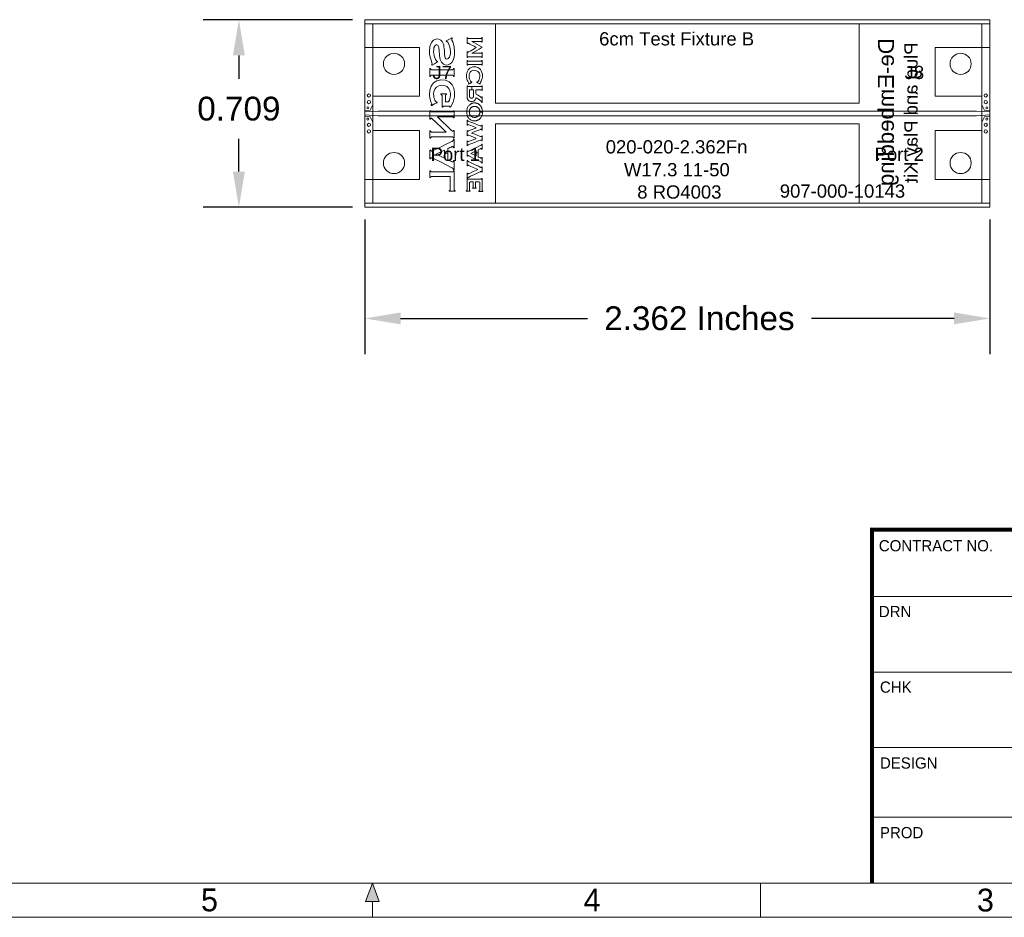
# Model space of a CAD drawing. Header units: inches. Extents: x 0 to 11.5, y 0 to 7.4.
# Tile 2 of 21: x 4.4 to 8.1, y 0 to 3.4. Entities that reach past the tile are written whole.
import ezdxf
from ezdxf.enums import TextEntityAlignment as Align

# ---------------------------------------------------------------- set-up
doc = ezdxf.new("R2010")
doc.units = ezdxf.units.IN
for name, color, linetype in [('FAB', 7, 'Continuous'), ('L01', 80, 'Continuous'), ('L02', 172, 'Continuous'), ('L03', 172, 'Continuous'), ('L04', 172, 'Continuous'), ('NON-PLATED', 7, 'Continuous'), ('OUTLINE', 7, 'Continuous'), ('PLATED', 8, 'Continuous'), ('SSB-BLUE', 140, 'Continuous'), ('SSB-WHITE', 8, 'Continuous'), ('SST-BLUE', 174, 'Continuous')]:
    doc.layers.add(name, color=color, linetype=linetype)
doc.styles.add('ROMAND', font='txt')
doc.styles.add('ROMANS', font='txt', dxfattribs={"height": 0.08})
doc.styles.get("Standard").update_dxf_attribs({"font": 'arial.ttf'})
doc.dimstyles.get("Standard").update_dxf_attribs({"dimtxt": 0.18, "dimasz": 0.18, "dimexe": 0.18, "dimexo": 0.0625, "dimgap": 0.09, "dimtad": 0, "dimtih": 1, "dimtoh": 1, "dimdec": 4, "dimzin": 0, "dimdsep": 46, "dimtxsty": 'Standard', "dimcen": 0.09, "dimadec": 0, "dimazin": 0, "dimtfac": 1, "dimtdec": 4, "dimtofl": 0, "dimtmove": 0, "dimatfit": 3, "dimfxl": 1, "dimtolj": 1, "dimtzin": 0, "dimarcsym": 0})

# ---------------------------------------------------------------- blocks, each defined once
blk = doc.blocks.new('*D4')
at = {"layer": 'DEFPOINTS', "color": 0}
for p in [(5.7092, 2.6851), (8.0712, 2.6851), (8.0712, 2.2646)]:
    blk.add_point(p, dxfattribs=at)
at = {"layer": 'FAB', "color": 0, "lineweight": -2}
for p, q in [((5.7092, 2.6383), (5.7092, 2.1296)), ((8.0712, 2.6383), (8.0712, 2.1296)), ((5.8442, 2.2646), (6.5504, 2.2646)), ((7.9362, 2.2646), (7.3969, 2.2646))]:
    blk.add_line(p, q, dxfattribs=at)
at = {"layer": 'FAB', "color": 0}
for points in [[(5.8442, 2.2871), (5.8442, 2.2421), (5.7092, 2.2646)], [(7.9362, 2.2871), (7.9362, 2.2421), (8.0712, 2.2646)]]:
    blk.add_solid(points, dxfattribs=at)
at = {"layer": 'FAB', "color": 0, "lineweight": 0, "insert": (6.9736, 2.2646), "char_height": 0.09, "attachment_point": 5}
blk.add_mtext('\\A1;2.362 Inches', dxfattribs=at)
blk = doc.blocks.new('*D5')
at = {"layer": 'DEFPOINTS', "color": 0}
for p in [(5.7092, 3.3941), (5.2327, 2.6851), (5.7092, 2.6851)]:
    blk.add_point(p, dxfattribs=at)
at = {"layer": 'FAB', "color": 0, "lineweight": -2}
for p, q in [((5.6623, 3.3941), (5.0977, 3.3941)), ((5.2327, 3.2591), (5.2327, 3.1707)), ((5.2327, 2.8201), (5.2327, 2.9438)), ((5.6623, 2.6851), (5.0977, 2.6851))]:
    blk.add_line(p, q, dxfattribs=at)
at = {"layer": 'FAB', "color": 0}
for points in [[(5.2102, 3.2591), (5.2552, 3.2591), (5.2327, 3.3941)], [(5.2102, 2.8201), (5.2552, 2.8201), (5.2327, 2.6851)]]:
    blk.add_solid(points, dxfattribs=at)
at = {"layer": 'FAB', "color": 0, "lineweight": 0, "insert": (5.2327, 3.0573), "char_height": 0.09, "attachment_point": 5}
blk.add_mtext('\\A1;0.709', dxfattribs=at)

msp = doc.modelspace()

# ---------------------------------------------------------------- linework, layer by layer
at = {"layer": 'FAB', "lineweight": 0}
for p, q in [((5.7092, 3.3941), (5.7092, 2.6851)), ((8.0712, 3.3941), (5.7092, 3.3941)), ((8.0712, 2.6851), (8.0712, 3.3941)), ((5.7092, 2.6851), (8.0712, 2.6851)), ((7.6262, 1.2129), (8.829, 1.2129)), ((7.622, 0.9272), (8.8248, 0.9272)), ((7.6262, 0.6415), (8.829, 0.6415)), ((7.6262, 0.3783), (8.829, 0.3783)), ((4.5158, 0.1294), (6.1113, 0.1294)), ((5.7375, 0.1294), (5.7116, 0.0604)), ((5.7375, 0.1294), (5.7634, 0.0604)), ((7.2042, 0.1294), (7.2042, 0)), ((5.7634, 0.0604), (5.7116, 0.0604)), ((5.7375, 0.0604), (5.7375, 0))]:
    msp.add_line(p, q, dxfattribs=at)
at = {"layer": 'FAB', "lineweight": 0, "const_width": 0.0149}
for points in [[(7.6262, 1.4662), (7.6262, 0.1294)], [(7.6262, 1.4662), (7.6262, 0.1294)], [(11.2593, 1.4662), (7.6262, 1.4662), (7.6262, 0.1294)]]:
    msp.add_lwpolyline(points, dxfattribs=at)
at = {"layer": 'FAB', "lineweight": 0}
for points in [[(11.2593, 0.1294), (0.2157, 0.1294)], [(0, 0), (11.475, 0)]]:
    msp.add_lwpolyline(points, dxfattribs=at)
msp.add_solid([(5.7116, 0.0604), (5.7634, 0.0604), (5.7375, 0.1294)], dxfattribs=at)
at = {"layer": 'L01', "linetype": 'Continuous', "lineweight": 0}
for points in [[(5.7092, 3.0506), (5.7092, 3.0506), (5.7292, 3.0521), (5.7392, 3.0721), (5.7392, 3.1046), (5.9152, 3.1046), (5.9152, 3.2896), (5.7092, 3.2896)], [(8.0712, 3.0506), (8.0712, 3.0506), (8.0512, 3.0521), (8.0412, 3.0721), (8.0412, 3.1046), (7.8652, 3.1046), (7.8652, 3.2896), (8.0712, 3.2896)], [(5.7092, 3.0451), (5.7092, 3.0451), (5.7092, 3.0341), (5.7092, 3.0341), (5.7592, 3.031), (8.0212, 3.031), (8.0712, 3.0341), (8.0712, 3.0341), (8.0712, 3.0451), (8.0712, 3.0451), (8.0212, 3.0483), (5.7592, 3.0483)], [(5.7092, 3.0286), (5.7092, 3.0286), (5.7292, 3.0271), (5.7392, 3.0071), (5.7392, 2.9746), (5.9152, 2.9746), (5.9152, 2.7896), (5.7092, 2.7896)], [(8.0712, 3.0286), (8.0712, 3.0286), (8.0512, 3.0271), (8.0412, 3.0071), (8.0412, 2.9746), (7.8652, 2.9746), (7.8652, 2.7896), (8.0712, 2.7896)]]:
    msp.add_lwpolyline(points, close=True, dxfattribs=at)
at = {"layer": 'L02', "lineweight": 0}
msp.add_lwpolyline([(5.7092, 3.3791), (5.7092, 2.7001), (8.0712, 2.7001), (8.0712, 3.3791)], close=True, dxfattribs=at)
at = {"layer": 'L03', "lineweight": 0}
msp.add_lwpolyline([(5.7392, 3.3791), (8.0412, 3.3791), (8.0412, 2.7001), (5.7392, 2.7001)], close=True, dxfattribs=at)
at = {"layer": 'L04', "lineweight": 0}
msp.add_lwpolyline([(5.7092, 3.3791), (5.7092, 2.7001), (8.0712, 2.7001), (8.0712, 3.3791)], close=True, dxfattribs=at)
at = {"layer": 'NON-PLATED', "lineweight": 0}
for centre in [(5.8192, 3.2271), (7.9612, 3.2271), (5.8192, 2.8521), (7.9612, 2.8521)]:
    msp.add_circle(centre, 0.04, dxfattribs=at)
at = {"layer": 'OUTLINE', "lineweight": 0}
msp.add_lwpolyline([(5.7092, 3.3941), (5.7092, 2.6851), (8.0712, 2.6851), (8.0712, 3.3941)], close=True, dxfattribs=at)
at = {"layer": 'PLATED', "lineweight": 0}
for centre, radius in [((5.7242, 3.1076), 0.006), ((8.0562, 3.1076), 0.006), ((5.7202, 3.0606), 0.004), ((5.7242, 3.0826), 0.006), ((8.0562, 3.0826), 0.006), ((8.0602, 3.0606), 0.004), ((5.7202, 3.0186), 0.004), ((8.0602, 3.0186), 0.004), ((5.7242, 2.9966), 0.006), ((8.0562, 2.9966), 0.006), ((5.7242, 2.9716), 0.006), ((8.0562, 2.9716), 0.006)]:
    msp.add_circle(centre, radius, dxfattribs=at)
at = {"layer": 'SSB-BLUE', "lineweight": 0}
for points in [[(5.9719, 3.2278), (5.9837, 3.2347), (5.9839, 3.2357), (5.9832, 3.2371), (5.9828, 3.2373), (5.9824, 3.2373), (5.9814, 3.2374), (5.9792, 3.2389), (5.9764, 3.2432), (5.971, 3.257), (5.9689, 3.2728), (5.9692, 3.281), (5.9702, 3.2874), (5.9716, 3.2919), (5.9734, 3.2952), (5.9757, 3.2978), (5.9783, 3.2992), (5.9815, 3.2995), (5.9852, 3.2974), (5.9875, 3.2923), (5.9884, 3.2872), (5.9893, 3.2786), (5.9899, 3.2727), (5.9905, 3.2651), (5.9912, 3.2586), (5.9924, 3.2505), (5.994, 3.2441), (5.9959, 3.2384), (5.9986, 3.2334), (6.002, 3.2292), (6.0064, 3.2259), (6.0113, 3.2236), (6.0166, 3.2226), (6.024, 3.2232), (6.0316, 3.2266), (6.0381, 3.2327), (6.0429, 3.2414), (6.0461, 3.2524), (6.0477, 3.2621), (6.0482, 3.2724), (6.0464, 3.2915), (6.0411, 3.3103), (6.0383, 3.3171), (6.0376, 3.3192), (6.0377, 3.3203), (6.0383, 3.3217), (6.0391, 3.323), (6.0384, 3.3243), (6.0378, 3.3251), (6.0269, 3.3194), (6.0159, 3.3137), (6.016, 3.3128), (6.0166, 3.3114), (6.017, 3.3113), (6.0173, 3.3113), (6.0186, 3.3112), (6.0212, 3.3099), (6.0238, 3.3069), (6.027, 3.3006), (6.0297, 3.2921), (6.0317, 3.2828), (6.0325, 3.2739), (6.0321, 3.265), (6.0306, 3.2572), (6.0286, 3.2522), (6.0266, 3.2493), (6.0242, 3.247), (6.0217, 3.2455), (6.0189, 3.2451), (6.0154, 3.2466), (6.0131, 3.2504), (6.0117, 3.2554), (6.0106, 3.2636), (6.0101, 3.2697), (6.0094, 3.2773), (6.0088, 3.2838), (6.0079, 3.2919), (6.007, 3.2973), (6.0057, 3.3019), (6.004, 3.3064), (6.0007, 3.3122), (5.9962, 3.3167), (5.991, 3.3197), (5.9853, 3.3212), (5.977, 3.3207), (5.9682, 3.3168), (5.9606, 3.308), (5.955, 3.2928), (5.9534, 3.2742), (5.9538, 3.2653), (5.9549, 3.257), (5.957, 3.2483), (5.9604, 3.2378), (5.9625, 3.2315), (5.9632, 3.2291), (5.9632, 3.2277), (5.9626, 3.226), (5.9618, 3.2245), (5.9623, 3.2233), (5.9628, 3.2223)], [(6.1406, 3.2964), (6.1204, 3.3076), (6.1135, 3.3117), (6.1273, 3.3117), (6.1443, 3.3117), (6.1483, 3.3117), (6.1491, 3.3115), (6.1497, 3.3112), (6.1502, 3.3108), (6.1506, 3.3101), (6.151, 3.3091), (6.1513, 3.309), (6.152, 3.309), (6.1523, 3.3091), (6.1523, 3.315), (6.1523, 3.3237), (6.1522, 3.3262), (6.1517, 3.3262), (6.1511, 3.3262), (6.1508, 3.3256), (6.1504, 3.3247), (6.15, 3.3242), (6.1494, 3.3238), (6.1488, 3.3235), (6.1479, 3.3234), (6.1336, 3.3234), (6.1088, 3.3234), (6.0994, 3.3234), (6.0986, 3.3236), (6.0979, 3.3238), (6.0973, 3.3243), (6.0969, 3.3249), (6.0965, 3.3259), (6.0962, 3.3262), (6.0956, 3.3262), (6.0952, 3.3262), (6.0952, 3.3207), (6.0952, 3.309), (6.0952, 3.3035), (6.0956, 3.3035), (6.0962, 3.3035), (6.0966, 3.304), (6.0972, 3.305), (6.0983, 3.3055), (6.0992, 3.3056), (6.0998, 3.3054), (6.1006, 3.3051), (6.1064, 3.3019), (6.1216, 3.2937), (6.1303, 3.2889), (6.1218, 3.284), (6.1069, 3.2756), (6.101, 3.2723), (6.0998, 3.2718), (6.0989, 3.2715), (6.098, 3.2715), (6.097, 3.272), (6.0965, 3.2731), (6.0962, 3.2736), (6.0956, 3.2736), (6.0952, 3.2736), (6.0952, 3.2682), (6.0952, 3.2568), (6.0952, 3.2515), (6.0956, 3.2515), (6.0962, 3.2515), (6.0965, 3.2518), (6.0969, 3.2527), (6.0973, 3.2533), (6.0979, 3.2538), (6.0986, 3.254), (6.0994, 3.2541), (6.1088, 3.2541), (6.1336, 3.2541), (6.1479, 3.2541), (6.1488, 3.2541), (6.1494, 3.2538), (6.15, 3.2534), (6.1504, 3.2528), (6.1508, 3.252), (6.1511, 3.2515), (6.1517, 3.2515), (6.1522, 3.2515), (6.1523, 3.2541), (6.1523, 3.2633), (6.1523, 3.2697), (6.152, 3.2697), (6.1513, 3.2697), (6.151, 3.2696), (6.1506, 3.2687), (6.1503, 3.268), (6.1497, 3.2675), (6.1491, 3.2672), (6.1483, 3.2671), (6.1443, 3.267), (6.1273, 3.267), (6.1135, 3.267), (6.1204, 3.2714), (6.1406, 3.2832), (6.1523, 3.29)], [(6.1523, 3.29), (6.1523, 3.29)], [(6.1446, 3.2375), (6.1362, 3.2375), (6.1252, 3.2375), (6.1138, 3.2375), (6.1046, 3.2375), (6.0998, 3.2375), (6.0993, 3.2375), (6.0989, 3.2376), (6.0986, 3.2376), (6.0983, 3.2377), (6.098, 3.2379), (6.0977, 3.238), (6.0974, 3.2382), (6.0972, 3.2385), (6.097, 3.2388), (6.0969, 3.2391), (6.0967, 3.2395), (6.0965, 3.2399), (6.0964, 3.2403), (6.0963, 3.2403), (6.096, 3.2403), (6.0958, 3.2403), (6.0955, 3.2403), (6.0952, 3.2403), (6.0952, 3.2403), (6.0952, 3.2391), (6.0952, 3.236), (6.0952, 3.2319), (6.0952, 3.2277), (6.0952, 3.2243), (6.0952, 3.2225), (6.0952, 3.2224), (6.0954, 3.2224), (6.0957, 3.2224), (6.096, 3.2224), (6.0962, 3.2224), (6.0964, 3.2224), (6.0965, 3.2227), (6.0966, 3.2231), (6.0968, 3.2235), (6.097, 3.2239), (6.0972, 3.2242), (6.0974, 3.2244), (6.0976, 3.2246), (6.0979, 3.2248), (6.0982, 3.2249), (6.0985, 3.225), (6.0988, 3.225), (6.0992, 3.2251), (6.0995, 3.2251), (6.1029, 3.2251), (6.1112, 3.2251), (6.1223, 3.2251), (6.1336, 3.2251), (6.1429, 3.2251), (6.1477, 3.2251), (6.1482, 3.2251), (6.1486, 3.225), (6.1489, 3.225), (6.1492, 3.2249), (6.1495, 3.2248), (6.1498, 3.2246), (6.15, 3.2244), (6.1503, 3.2242), (6.1504, 3.2239), (6.1506, 3.2236), (6.1508, 3.2232), (6.1509, 3.2228), (6.151, 3.2224), (6.1511, 3.2224), (6.1514, 3.2224), (6.1517, 3.2224), (6.152, 3.2224), (6.1522, 3.2224), (6.1523, 3.2224), (6.1523, 3.2236), (6.1523, 3.2267), (6.1523, 3.2308), (6.1523, 3.235), (6.1523, 3.2384), (6.1523, 3.2402), (6.1522, 3.2403), (6.152, 3.2403), (6.1518, 3.2403), (6.1515, 3.2403), (6.1512, 3.2403), (6.151, 3.2403), (6.1509, 3.2401), (6.1508, 3.2396), (6.1506, 3.2392), (6.1504, 3.2388), (6.1502, 3.2385), (6.15, 3.2383), (6.1498, 3.2381), (6.1496, 3.2379), (6.1493, 3.2378), (6.149, 3.2377), (6.1487, 3.2376), (6.1483, 3.2375), (6.1479, 3.2375)], [(6.0341, 3.2051), (6.0207, 3.2051), (6.0031, 3.2051), (5.9849, 3.2051), (5.9701, 3.2051), (5.9624, 3.2051), (5.9615, 3.2051), (5.9609, 3.2051), (5.9604, 3.2052), (5.9599, 3.2054), (5.9595, 3.2056), (5.9591, 3.2058), (5.9587, 3.2061), (5.9584, 3.2065), (5.9581, 3.207), (5.9579, 3.2075), (5.9576, 3.2081), (5.9573, 3.2088), (5.9571, 3.2094), (5.9569, 3.2094), (5.9565, 3.2094), (5.956, 3.2094), (5.9555, 3.2094), (5.9551, 3.2094), (5.9549, 3.2094), (5.9549, 3.2074), (5.9549, 3.2022), (5.9549, 3.1955), (5.9549, 3.1885), (5.9549, 3.1828), (5.9549, 3.1799), (5.955, 3.1797), (5.9554, 3.1797), (5.9558, 3.1797), (5.9564, 3.1797), (5.9568, 3.1797), (5.9571, 3.1797), (5.9573, 3.1801), (5.9575, 3.1809), (5.9577, 3.1815), (5.958, 3.1821), (5.9583, 3.1826), (5.9586, 3.1829), (5.959, 3.1833), (5.9594, 3.1835), (5.9598, 3.1838), (5.9602, 3.1839), (5.9608, 3.184), (5.9613, 3.1841), (5.962, 3.1841), (5.9673, 3.1841), (5.9807, 3.1841), (5.9984, 3.1841), (6.0166, 3.1841), (6.0314, 3.1841), (6.0391, 3.1841), (6.0399, 3.1841), (6.0405, 3.184), (6.0411, 3.1839), (6.0416, 3.1838), (6.0421, 3.1835), (6.0426, 3.1833), (6.043, 3.1829), (6.0433, 3.1826), (6.0435, 3.1821), (6.0438, 3.1816), (6.044, 3.181), (6.0442, 3.1803), (6.0444, 3.1797), (6.0446, 3.1797), (6.045, 3.1797), (6.0456, 3.1797), (6.0461, 3.1797), (6.0465, 3.1797), (6.0467, 3.1797), (6.0467, 3.1818), (6.0467, 3.1869), (6.0467, 3.1937), (6.0467, 3.2006), (6.0467, 3.2063), (6.0467, 3.2093), (6.0466, 3.2094), (6.0462, 3.2094), (6.0457, 3.2094), (6.0452, 3.2094), (6.0447, 3.2094), (6.0444, 3.2094), (6.0443, 3.209), (6.0441, 3.2083), (6.0438, 3.2077), (6.0436, 3.2071), (6.0433, 3.2066), (6.043, 3.2062), (6.0427, 3.2059), (6.0422, 3.2056), (6.0417, 3.2054), (6.0412, 3.2053), (6.0407, 3.2051), (6.0401, 3.2051), (6.0395, 3.2051)], [(5.9628, 3.2223), (5.9628, 3.2223)], [(6.0395, 3.2051), (6.0395, 3.2051)], [(6.135, 3.156), (6.1405, 3.1524), (6.1443, 3.15), (6.1446, 3.15), (6.1449, 3.1505), (6.1452, 3.1508), (6.1449, 3.1513), (6.1444, 3.152), (6.1442, 3.1525), (6.1442, 3.153), (6.1445, 3.1539), (6.1452, 3.1554), (6.1464, 3.1576), (6.1487, 3.162), (6.1505, 3.1658), (6.1517, 3.1692), (6.1526, 3.1724), (6.1531, 3.1761), (6.1534, 3.1801), (6.1531, 3.1869), (6.1517, 3.1943), (6.149, 3.2009), (6.1458, 3.2055), (6.1432, 3.2083), (6.1401, 3.2107), (6.1366, 3.2128), (6.1325, 3.2144), (6.128, 3.2155), (6.1233, 3.2158), (6.117, 3.2153), (6.1112, 3.2135), (6.106, 3.2106), (6.0999, 3.2048), (6.0954, 3.1968), (6.0932, 3.187), (6.0929, 3.1794), (6.0933, 3.1754), (6.0939, 3.1719), (6.0947, 3.1688), (6.096, 3.1653), (6.0979, 3.1614), (6.1002, 3.157), (6.1013, 3.1551), (6.102, 3.1538), (6.1022, 3.1529), (6.1022, 3.1524), (6.1019, 3.1519), (6.1014, 3.1512), (6.1012, 3.1508), (6.1015, 3.1504), (6.1018, 3.1499), (6.1023, 3.1502), (6.1066, 3.153), (6.112, 3.1565), (6.114, 3.1579), (6.1138, 3.1582), (6.1134, 3.1587), (6.1132, 3.159), (6.1128, 3.159), (6.1125, 3.159), (6.1122, 3.159), (6.1115, 3.159), (6.1108, 3.1593), (6.1101, 3.1597), (6.1094, 3.1604), (6.1087, 3.1614), (6.1079, 3.1627), (6.1066, 3.1651), (6.1045, 3.1699), (6.1033, 3.1749), (6.103, 3.1801), (6.1035, 3.1859), (6.1049, 3.1909), (6.1073, 3.1951), (6.111, 3.1989), (6.1156, 3.2015), (6.1208, 3.2027), (6.1265, 3.2026), (6.1316, 3.2012), (6.136, 3.1984), (6.1395, 3.1945), (6.1418, 3.1901), (6.1431, 3.185), (6.1435, 3.1792), (6.1429, 3.1741), (6.1416, 3.1692), (6.1395, 3.1644), (6.1384, 3.1625), (6.1375, 3.1612), (6.1368, 3.1603), (6.1361, 3.1596), (6.1354, 3.1592), (6.1346, 3.159), (6.1341, 3.159), (6.1338, 3.159), (6.1334, 3.159), (6.1331, 3.159), (6.1328, 3.1587), (6.1325, 3.1581), (6.1323, 3.1579)], [(6.1479, 3.2375), (6.1479, 3.2375)], [(6.0135, 3.0913), (6.0135, 3.1035), (6.0136, 3.1069), (6.0138, 3.1083), (6.0145, 3.1093), (6.0154, 3.1101), (6.0167, 3.1107), (6.0179, 3.1112), (6.0179, 3.1122), (6.0179, 3.1132), (6.0135, 3.1132), (6.0017, 3.1132), (5.9965, 3.1132), (5.9965, 3.1123), (5.9965, 3.1112), (5.9976, 3.1108), (5.999, 3.1101), (5.9999, 3.1094), (6.0005, 3.1084), (6.0008, 3.107), (6.0009, 3.1022), (6.0009, 3.0794), (6.0009, 3.063), (6.0015, 3.0629), (6.0026, 3.0629), (6.0032, 3.0635), (6.0038, 3.065), (6.0045, 3.066), (6.0054, 3.0667), (6.0067, 3.067), (6.0083, 3.0671), (6.0166, 3.0671), (6.0257, 3.0671), (6.0276, 3.0671), (6.0289, 3.0667), (6.0299, 3.0661), (6.0306, 3.0652), (6.0313, 3.0637), (6.0318, 3.0629), (6.0326, 3.0629), (6.0332, 3.0629), (6.0425, 3.0825), (6.0474, 3.1021), (6.0479, 3.1203), (6.0449, 3.1353), (6.0388, 3.1479), (6.0277, 3.1593), (6.0132, 3.1658), (5.996, 3.167), (5.981, 3.1633), (5.9687, 3.1548), (5.9598, 3.1424), (5.9547, 3.1272), (5.9534, 3.1111), (5.9536, 3.1051), (5.9543, 3.0994), (5.9555, 3.0939), (5.9573, 3.0879), (5.9597, 3.0813), (5.9609, 3.0782), (5.9615, 3.0758), (5.9615, 3.0743), (5.961, 3.0731), (5.9601, 3.0717), (5.9602, 3.071), (5.9608, 3.07), (5.9619, 3.0702), (5.9725, 3.0755), (5.9823, 3.0803), (5.9826, 3.081), (5.9821, 3.0821), (5.9815, 3.0825), (5.98, 3.0827), (5.979, 3.083), (5.9782, 3.0834), (5.9772, 3.0843), (5.9761, 3.0857), (5.9739, 3.0895), (5.9719, 3.0945), (5.9703, 3.1005), (5.9693, 3.1064), (5.9689, 3.1121), (5.97, 3.1223), (5.9735, 3.1314), (5.9798, 3.1392), (5.9885, 3.1446), (5.999, 3.1468), (6.0097, 3.1458), (6.0188, 3.1416), (6.026, 3.1345), (6.0304, 3.1257), (6.0324, 3.115), (6.0324, 3.1073), (6.0318, 3.1015), (6.0306, 3.0957), (6.029, 3.0903), (6.027, 3.0856), (6.0245, 3.0837), (6.0178, 3.0837), (6.0135, 3.0837)], [(6.1132, 3.1287), (6.1132, 3.1412), (6.1113, 3.1412), (6.0998, 3.1412), (6.0991, 3.1413), (6.0984, 3.1414), (6.0979, 3.1416), (6.0974, 3.1419), (6.0971, 3.1424), (6.0968, 3.143), (6.0965, 3.1437), (6.0963, 3.144), (6.0958, 3.144), (6.0953, 3.144), (6.0952, 3.1438), (6.0952, 3.1353), (6.0952, 3.1208), (6.0952, 3.1096), (6.0952, 3.1061), (6.0953, 3.1028), (6.0955, 3.1), (6.0958, 3.0977), (6.0964, 3.0957), (6.0971, 3.0938), (6.098, 3.092), (6.0992, 3.0903), (6.1005, 3.0887), (6.1022, 3.0874), (6.1042, 3.0863), (6.1063, 3.0855), (6.1084, 3.085), (6.1105, 3.0847), (6.1143, 3.0847), (6.1207, 3.0866), (6.1254, 3.0909), (6.1281, 3.0977), (6.1302, 3.099), (6.136, 3.0949), (6.142, 3.0906), (6.1447, 3.0888), (6.1467, 3.0873), (6.1483, 3.0861), (6.1493, 3.0851), (6.15, 3.0843), (6.1505, 3.0835), (6.1508, 3.0825), (6.151, 3.0814), (6.1512, 3.0814), (6.1518, 3.0814), (6.1522, 3.0814), (6.1523, 3.0822), (6.1523, 3.0887), (6.1523, 3.097), (6.1523, 3.1019), (6.1521, 3.102), (6.1516, 3.102), (6.1511, 3.102), (6.1509, 3.1017), (6.1506, 3.1008), (6.1502, 3.1002), (6.1496, 3.0999), (6.1491, 3.1), (6.1483, 3.1004), (6.1471, 3.1011), (6.1458, 3.102), (6.1418, 3.1047), (6.135, 3.1094), (6.1298, 3.1131), (6.1291, 3.1146), (6.1291, 3.1198), (6.1291, 3.1258), (6.1291, 3.1287), (6.1327, 3.1287), (6.1402, 3.1287), (6.1467, 3.1287), (6.1482, 3.1287), (6.1489, 3.1286), (6.1494, 3.1284), (6.1499, 3.1282), (6.1503, 3.1278), (6.1506, 3.1272), (6.1508, 3.1266), (6.151, 3.1261), (6.1514, 3.1261), (6.1519, 3.1261), (6.1523, 3.1261), (6.1523, 3.1279), (6.1523, 3.1345), (6.1523, 3.1414), (6.1523, 3.144), (6.152, 3.144), (6.1515, 3.144), (6.151, 3.144), (6.1509, 3.1435), (6.1506, 3.1428), (6.1502, 3.1423), (6.1499, 3.1418), (6.1494, 3.1416), (6.1489, 3.1414), (6.1483, 3.1413), (6.146, 3.1412), (6.1309, 3.1412), (6.1132, 3.1412), (6.1132, 3.1287), (6.1151, 3.1287), (6.1168, 3.1287), (6.1182, 3.1287), (6.1192, 3.1287), (6.1195, 3.1287), (6.1195, 3.1271), (6.1195, 3.1253), (6.1195, 3.1231), (6.1195, 3.1206), (6.1195, 3.118), (6.1195, 3.1155), (6.1195, 3.1132), (6.1195, 3.1114), (6.1195, 3.1101), (6.1195, 3.1096), (6.1195, 3.1089), (6.1195, 3.1082), (6.1195, 3.1075), (6.1195, 3.1068), (6.1195, 3.1062), (6.1195, 3.1057), (6.1195, 3.1051), (6.1194, 3.1046), (6.1194, 3.1042), (6.1194, 3.1038), (6.1194, 3.1035), (6.1193, 3.1032), (6.1192, 3.1029), (6.1192, 3.1026), (6.1191, 3.1023), (6.119, 3.102), (6.1189, 3.1017), (6.1188, 3.1014), (6.1187, 3.1011), (6.1186, 3.1008), (6.1185, 3.1005), (6.1184, 3.1002), (6.1181, 3.0998), (6.1177, 3.0993), (6.1173, 3.0988), (6.1169, 3.0984), (6.1164, 3.0981), (6.1158, 3.0978), (6.1152, 3.0975), (6.1146, 3.0973), (6.1139, 3.0972), (6.1132, 3.0971), (6.1124, 3.097), (6.1116, 3.097), (6.1109, 3.0971), (6.1102, 3.0972), (6.1095, 3.0974), (6.1089, 3.0976), (6.1083, 3.0978), (6.1078, 3.0981), (6.1073, 3.0985), (6.1069, 3.0989), (6.1065, 3.0993), (6.1061, 3.0998), (6.1058, 3.1003), (6.1057, 3.1006), (6.1056, 3.1009), (6.1054, 3.1011), (6.1053, 3.1014), (6.1052, 3.1017), (6.1051, 3.102), (6.105, 3.1023), (6.1049, 3.1026), (6.1049, 3.1029), (6.1048, 3.1032), (6.1048, 3.1035), (6.1047, 3.1039), (6.1047, 3.1043), (6.1047, 3.1047), (6.1047, 3.1052), (6.1046, 3.1057), (6.1046, 3.1063), (6.1046, 3.1069), (6.1046, 3.1075), (6.1046, 3.1082), (6.1046, 3.109), (6.1046, 3.1096), (6.1046, 3.1102), (6.1046, 3.1115), (6.1046, 3.1135), (6.1046, 3.1158), (6.1046, 3.1183), (6.1046, 3.1208), (6.1046, 3.1233), (6.1046, 3.1255), (6.1046, 3.1272), (6.1046, 3.1284), (6.1046, 3.1287), (6.105, 3.1287), (6.106, 3.1287), (6.1074, 3.1287), (6.1092, 3.1287), (6.1111, 3.1287)], [(6.1195, 3.1287), (6.1195, 3.1287)], [(6.1291, 3.1287), (6.1291, 3.1287)], [(6.1323, 3.1579), (6.1323, 3.1579)], [(6.0135, 3.0837), (6.0135, 3.0837)], [(6.1038, 3.0455), (6.1038, 3.0455), (6.1039, 3.044), (6.104, 3.0425), (6.1042, 3.0411), (6.1045, 3.0397), (6.1049, 3.0384), (6.1053, 3.0371), (6.1058, 3.0359), (6.1064, 3.0347), (6.1071, 3.0335), (6.1078, 3.0325), (6.1086, 3.0314), (6.1096, 3.0303), (6.1107, 3.0292), (6.1119, 3.0283), (6.1131, 3.0275), (6.1144, 3.0267), (6.1158, 3.0261), (6.1172, 3.0256), (6.1187, 3.0252), (6.1202, 3.025), (6.1219, 3.0248), (6.1236, 3.0247), (6.1245, 3.0247), (6.1252, 3.0247), (6.126, 3.0248), (6.1267, 3.0249), (6.1274, 3.025), (6.1281, 3.0251), (6.1288, 3.0253), (6.1295, 3.0254), (6.1302, 3.0257), (6.1309, 3.0259), (6.1316, 3.0262), (6.1323, 3.0265), (6.133, 3.0268), (6.1337, 3.0272), (6.1344, 3.0275), (6.135, 3.028), (6.1356, 3.0284), (6.1363, 3.0289), (6.1369, 3.0294), (6.1374, 3.0299), (6.138, 3.0305), (6.1385, 3.0311), (6.1392, 3.0319), (6.14, 3.0329), (6.1407, 3.034), (6.1413, 3.0352), (6.1419, 3.0364), (6.1424, 3.0376), (6.1428, 3.0389), (6.1431, 3.0402), (6.1433, 3.0416), (6.1435, 3.043), (6.1436, 3.0445), (6.1436, 3.0449), (6.1533, 3.0449), (6.1533, 3.0438), (6.1531, 3.0403), (6.1526, 3.037), (6.152, 3.0339), (6.1511, 3.0309), (6.15, 3.0282), (6.1486, 3.0256), (6.1471, 3.0232), (6.1453, 3.021), (6.1433, 3.019), (6.1411, 3.0172), (6.1391, 3.0158), (6.1378, 3.015), (6.1364, 3.0144), (6.1351, 3.0138), (6.1337, 3.0132), (6.1324, 3.0127), (6.131, 3.0124), (6.1296, 3.012), (6.1281, 3.0118), (6.1267, 3.0116), (6.1252, 3.0115), (6.1235, 3.0115), (6.1212, 3.0116), (6.1189, 3.0119), (6.1167, 3.0123), (6.1146, 3.0129), (6.1126, 3.0136), (6.1107, 3.0145), (6.1088, 3.0155), (6.107, 3.0167), (6.1053, 3.0181), (6.1037, 3.0196), (6.1021, 3.0213), (6.1007, 3.0229), (6.0995, 3.0247), (6.0983, 3.0266), (6.0973, 3.0286), (6.0965, 3.0307), (6.0957, 3.0329), (6.0951, 3.0352), (6.0947, 3.0376), (6.0943, 3.0401), (6.0941, 3.0428), (6.0941, 3.0455), (6.0941, 3.0455), (6.0942, 3.0491), (6.0946, 3.0525), (6.0952, 3.0557), (6.096, 3.0587), (6.097, 3.0616), (6.0983, 3.0642), (6.0998, 3.0666), (6.1014, 3.0689), (6.1033, 3.0709), (6.1054, 3.0728), (6.1077, 3.0745), (6.1091, 3.0754), (6.1105, 3.0761), (6.1118, 3.0768), (6.1132, 3.0774), (6.1146, 3.0779), (6.116, 3.0783), (6.1174, 3.0787), (6.1189, 3.079), (6.1203, 3.0792), (6.1218, 3.0793), (6.1234, 3.0793), (6.1245, 3.0793), (6.1256, 3.0793), (6.1266, 3.0792), (6.1277, 3.0791), (6.1287, 3.0789), (6.1297, 3.0787), (6.1307, 3.0785), (6.1317, 3.0782), (6.1327, 3.0779), (6.1337, 3.0776), (6.1346, 3.0772), (6.1356, 3.0767), (6.1367, 3.0762), (6.1377, 3.0757), (6.1387, 3.0751), (6.1397, 3.0745), (6.1406, 3.0739), (6.1416, 3.0732), (6.1424, 3.0725), (6.1433, 3.0717), (6.1441, 3.0709), (6.1449, 3.0701), (6.1461, 3.0688), (6.1474, 3.067), (6.1485, 3.0652), (6.1496, 3.0633), (6.1505, 3.0612), (6.1513, 3.0591), (6.1519, 3.0569), (6.1525, 3.0545), (6.1529, 3.0521), (6.1531, 3.0495), (6.1533, 3.0469), (6.1533, 3.0449), (6.1436, 3.0449), (6.1436, 3.046), (6.1435, 3.0475), (6.1434, 3.049), (6.1431, 3.0504), (6.1428, 3.0517), (6.1424, 3.053), (6.142, 3.0543), (6.1414, 3.0555), (6.1408, 3.0566), (6.1401, 3.0577), (6.1393, 3.0588), (6.1384, 3.0598), (6.1373, 3.061), (6.1362, 3.062), (6.135, 3.0629), (6.1338, 3.0637), (6.1325, 3.0643), (6.1311, 3.0649), (6.1297, 3.0654), (6.1282, 3.0657), (6.1266, 3.066), (6.125, 3.0661), (6.1234, 3.0661), (6.1217, 3.0661), (6.1202, 3.0659), (6.1186, 3.0656), (6.1172, 3.0652), (6.1158, 3.0647), (6.1144, 3.064), (6.1132, 3.0633), (6.1119, 3.0625), (6.1108, 3.0615), (6.1097, 3.0605), (6.1086, 3.0593), (6.1078, 3.0583), (6.1071, 3.0573), (6.1064, 3.0561), (6.1058, 3.055), (6.1053, 3.0538), (6.1048, 3.0525), (6.1045, 3.0512), (6.1042, 3.0498), (6.104, 3.0484), (6.1039, 3.047)], [(5.9987, 3.0271), (6.026, 3.0271), (6.0395, 3.0271), (6.0408, 3.0269), (6.0419, 3.0266), (6.0429, 3.0261), (6.0435, 3.0252), (6.044, 3.024), (6.0444, 3.0228), (6.0452, 3.0228), (6.0463, 3.0228), (6.0467, 3.0233), (6.0467, 3.0331), (6.0467, 3.0458), (6.0466, 3.0497), (6.0457, 3.0497), (6.0446, 3.0497), (6.0442, 3.0492), (6.0437, 3.0477), (6.0432, 3.0467), (6.0424, 3.046), (6.0413, 3.0456), (6.0402, 3.0454), (6.0341, 3.0453), (6.0007, 3.0453), (5.9673, 3.0453), (5.9613, 3.0454), (5.9601, 3.0456), (5.9592, 3.046), (5.9585, 3.0467), (5.9579, 3.0477), (5.9573, 3.0492), (5.9569, 3.0497), (5.9558, 3.0497), (5.955, 3.0497), (5.9549, 3.0452), (5.9549, 3.0304), (5.9549, 3.0191), (5.9553, 3.0185), (5.9564, 3.0185), (5.9571, 3.0185), (5.9577, 3.02), (5.9587, 3.0211), (5.96, 3.0215), (5.9612, 3.0213), (5.9624, 3.0207), (5.9637, 3.0196), (5.9765, 3.0073), (6.0022, 2.9826), (6.0163, 2.9691), (6.0017, 2.9691), (5.9751, 2.9691), (5.9619, 2.9691), (5.9606, 2.9692), (5.9596, 2.9695), (5.9588, 2.9701), (5.9582, 2.971), (5.9576, 2.9722), (5.9571, 2.9734), (5.9564, 2.9734), (5.9553, 2.9734), (5.9549, 2.9729), (5.9549, 2.9632), (5.9549, 2.9504), (5.955, 2.9465), (5.9558, 2.9465), (5.9569, 2.9465), (5.9573, 2.947), (5.9579, 2.9484), (5.9585, 2.9493), (5.9592, 2.95), (5.9601, 2.9505), (5.9613, 2.9507), (5.9673, 2.9508), (6.0007, 2.9508), (6.0341, 2.9508), (6.0402, 2.9507), (6.0413, 2.9505), (6.0424, 2.95), (6.0432, 2.9493), (6.0437, 2.9484), (6.0442, 2.947), (6.0446, 2.9465), (6.0457, 2.9465), (6.0466, 2.9465), (6.0467, 2.9507), (6.0467, 2.9644), (6.0467, 2.9748), (6.0463, 2.9753), (6.0452, 2.9753), (6.0444, 2.9753), (6.0439, 2.974), (6.043, 2.9729), (6.0417, 2.9725), (6.0405, 2.9728), (6.0389, 2.9738), (6.0369, 2.9757), (6.0239, 2.9882), (5.9979, 3.0133), (5.9837, 3.0271)], [(5.9837, 3.0271), (5.9837, 3.0271)], [(6.1251, 2.9708), (6.1433, 2.9779), (6.1464, 2.9792), (6.1477, 2.9796), (6.1488, 2.9796), (6.1501, 2.9787), (6.151, 2.9767), (6.1515, 2.9767), (6.1522, 2.9767), (6.1523, 2.9806), (6.1523, 2.9916), (6.1522, 2.9948), (6.1515, 2.9948), (6.151, 2.9947), (6.1501, 2.9929), (6.1486, 2.9921), (6.1475, 2.9922), (6.1458, 2.9928), (6.1411, 2.9946), (6.1171, 3.0038), (6.1021, 3.0095), (6.0998, 3.0105), (6.0983, 3.0114), (6.0973, 3.0123), (6.0967, 3.0136), (6.0963, 3.0144), (6.0956, 3.0144), (6.0952, 3.0143), (6.0952, 3.0055), (6.0952, 2.9954), (6.0955, 2.9948), (6.0962, 2.9948), (6.0967, 2.9957), (6.0977, 2.9971), (6.0991, 2.9975), (6.1001, 2.9973), (6.1014, 2.9969), (6.1099, 2.9938), (6.1279, 2.9871), (6.1288, 2.9843), (6.111, 2.9772), (6.1013, 2.9734), (6.1, 2.9728), (6.0991, 2.9727), (6.0978, 2.973), (6.0968, 2.9743), (6.0963, 2.9754), (6.0955, 2.9754), (6.0952, 2.9751), (6.0952, 2.9652), (6.0952, 2.9552), (6.0955, 2.9549), (6.0963, 2.9549), (6.0968, 2.956), (6.098, 2.9573), (6.0994, 2.9577), (6.1002, 2.9575), (6.1015, 2.9571), (6.1111, 2.9534), (6.1288, 2.9466), (6.128, 2.9439), (6.1102, 2.9372), (6.1019, 2.9341), (6.1003, 2.9336), (6.0991, 2.9334), (6.0977, 2.9338), (6.0967, 2.9353), (6.0962, 2.9364), (6.0955, 2.9364), (6.0952, 2.9358), (6.0952, 2.9258), (6.0952, 2.917), (6.0956, 2.9169), (6.0963, 2.9169), (6.0968, 2.9178), (6.0974, 2.9191), (6.0982, 2.9199), (6.0997, 2.9207), (6.1021, 2.9217), (6.1171, 2.9275), (6.1411, 2.9368), (6.1458, 2.9386), (6.1476, 2.9392), (6.1489, 2.9392), (6.1502, 2.9384), (6.151, 2.9363), (6.1515, 2.9362), (6.1522, 2.9362), (6.1523, 2.9395), (6.1523, 2.9507), (6.1522, 2.9547), (6.1515, 2.9547), (6.151, 2.9547), (6.1503, 2.9528), (6.1488, 2.9519), (6.1476, 2.9519), (6.146, 2.9525), (6.1426, 2.9538), (6.1248, 2.9607), (6.112, 2.9656)], [(6.0232, 2.8896), (6.0232, 2.9016), (6.0232, 2.9069), (6.026, 2.9082), (6.0307, 2.9106), (6.0349, 2.9126), (6.0364, 2.9134), (6.0377, 2.9139), (6.0388, 2.9142), (6.0398, 2.9144), (6.0409, 2.9144), (6.0422, 2.9138), (6.0433, 2.9127), (6.0441, 2.9108), (6.0445, 2.9099), (6.0452, 2.9099), (6.0461, 2.9099), (6.0467, 2.9099), (6.0467, 2.9132), (6.0467, 2.9235), (6.0467, 2.9349), (6.0467, 2.9408), (6.0464, 2.9408), (6.0455, 2.9408), (6.0447, 2.9408), (6.0443, 2.9407), (6.044, 2.9394), (6.0436, 2.9383), (6.043, 2.9373), (6.0423, 2.9365), (6.0414, 2.9356), (6.0401, 2.9348), (6.0384, 2.9339), (6.0352, 2.9324), (6.0164, 2.9232), (5.9896, 2.9101), (5.9697, 2.9004), (5.966, 2.8986), (5.9644, 2.898), (5.9631, 2.8976), (5.9619, 2.8974), (5.9605, 2.8975), (5.9592, 2.8981), (5.9581, 2.8993), (5.9573, 2.901), (5.9569, 2.9013), (5.9561, 2.9013), (5.9553, 2.9013), (5.9549, 2.9013), (5.9549, 2.8958), (5.9549, 2.8837), (5.9549, 2.8722), (5.955, 2.8681), (5.9554, 2.8681), (5.9562, 2.8681), (5.957, 2.8681), (5.9573, 2.8688), (5.9581, 2.8704), (5.9591, 2.8716), (5.9604, 2.8722), (5.9616, 2.8722), (5.9627, 2.8721), (5.9638, 2.8717), (5.9651, 2.8712), (5.9704, 2.8685), (5.9924, 2.8574), (6.019, 2.844), (6.0353, 2.8358), (6.0377, 2.8345), (6.0396, 2.8335), (6.041, 2.8324), (6.042, 2.8315), (6.043, 2.8305), (6.0436, 2.8294), (6.0441, 2.8281), (6.0444, 2.8268), (6.0448, 2.8268), (6.0457, 2.8268), (6.0465, 2.8268), (6.0467, 2.8272), (6.0467, 2.8351), (6.0467, 2.8481), (6.0467, 2.8588), (6.0466, 2.8612), (6.046, 2.8612), (6.0451, 2.8612), (6.0444, 2.8612), (6.0441, 2.86), (6.0433, 2.8583), (6.0422, 2.8572), (6.0407, 2.8567), (6.0396, 2.8567), (6.0387, 2.857), (6.0375, 2.8574), (6.0362, 2.8579), (6.0344, 2.8588), (6.03, 2.861), (6.0253, 2.8633), (6.0232, 2.8644), (6.0232, 2.8644), (6.0232, 2.8715), (6.0232, 2.8896), (6.0106, 2.8896), (6.0106, 2.8704), (5.978, 2.8855), (6.0106, 2.9008), (6.0106, 2.8896)], [(6.0444, 2.9465), (6.0444, 2.9465), (6.0446, 2.9465), (6.0448, 2.9465), (6.0451, 2.9465), (6.0454, 2.9465), (6.0457, 2.9465), (6.046, 2.9465), (6.0463, 2.9465), (6.0465, 2.9465), (6.0466, 2.9465), (6.0467, 2.9465)], [(6.112, 2.9656), (6.112, 2.9656)], [(6.13, 2.8911), (6.1378, 2.8911), (6.1378, 2.8989), (6.1378, 2.9023), (6.1395, 2.9031), (6.1425, 2.9045), (6.1451, 2.9058), (6.1461, 2.9063), (6.1469, 2.9067), (6.1476, 2.9069), (6.1481, 2.907), (6.1488, 2.907), (6.1497, 2.9066), (6.1503, 2.9059), (6.1508, 2.9047), (6.1511, 2.9042), (6.1515, 2.9042), (6.152, 2.9042), (6.1523, 2.9042), (6.1523, 2.9062), (6.1523, 2.9128), (6.1523, 2.9199), (6.1523, 2.9237), (6.1521, 2.9237), (6.1516, 2.9237), (6.1512, 2.9237), (6.151, 2.9236), (6.1508, 2.9228), (6.1505, 2.9221), (6.1501, 2.9215), (6.1497, 2.921), (6.1491, 2.9205), (6.1483, 2.92), (6.1473, 2.9194), (6.1453, 2.9184), (6.1336, 2.9126), (6.1168, 2.9043), (6.1044, 2.8982), (6.1021, 2.897), (6.1011, 2.8967), (6.1002, 2.8964), (6.0995, 2.8963), (6.0986, 2.8964), (6.0978, 2.8968), (6.097, 2.8975), (6.0965, 2.8986), (6.0963, 2.8988), (6.0958, 2.8988), (6.0954, 2.8988), (6.0952, 2.8988), (6.0952, 2.8953), (6.0952, 2.8877), (6.0952, 2.8805), (6.0952, 2.8779), (6.0954, 2.8779), (6.0959, 2.8779), (6.0963, 2.8779), (6.0965, 2.8783), (6.097, 2.8793), (6.0977, 2.8801), (6.0985, 2.8805), (6.0993, 2.8805), (6.1, 2.8804), (6.1007, 2.8801), (6.1014, 2.8798), (6.1048, 2.8781), (6.1185, 2.8711), (6.1352, 2.8626), (6.1454, 2.8575), (6.1469, 2.8567), (6.148, 2.856), (6.1489, 2.8553), (6.1495, 2.8547), (6.1501, 2.8541), (6.1505, 2.8534), (6.1508, 2.8526), (6.151, 2.8517), (6.1512, 2.8517), (6.1517, 2.8517), (6.1522, 2.8517), (6.1523, 2.852), (6.1523, 2.857), (6.1523, 2.8652), (6.1523, 2.872), (6.1523, 2.8735), (6.1519, 2.8735), (6.1514, 2.8735), (6.151, 2.8735), (6.1508, 2.8727), (6.1503, 2.8716), (6.1496, 2.8709), (6.1487, 2.8706), (6.1481, 2.8706), (6.1475, 2.8707), (6.1468, 2.871), (6.146, 2.8713), (6.1448, 2.8719), (6.142, 2.8733), (6.1391, 2.8748), (6.1378, 2.8755), (6.1378, 2.8755), (6.1378, 2.88), (6.1378, 2.8911), (6.13, 2.8911), (6.13, 2.8792), (6.1095, 2.8888), (6.13, 2.8984)], [(6.1305, 2.8252), (6.119, 2.8198), (6.1074, 2.8144), (6.1022, 2.812), (6.1012, 2.8115), (6.1003, 2.8112), (6.0996, 2.8109), (6.099, 2.8109), (6.0981, 2.8111), (6.0974, 2.8116), (6.0968, 2.8125), (6.0964, 2.8138), (6.0962, 2.8138), (6.0958, 2.8138), (6.0954, 2.8138), (6.0952, 2.8138), (6.0952, 2.8106), (6.0952, 2.8037), (6.0952, 2.7967), (6.0952, 2.7936), (6.0954, 2.7936), (6.0958, 2.7936), (6.0962, 2.7936), (6.0964, 2.7936), (6.0966, 2.7945), (6.0968, 2.7952), (6.0971, 2.7958), (6.0975, 2.7964), (6.0982, 2.7967), (6.0991, 2.7973), (6.1005, 2.798), (6.1022, 2.7988), (6.1089, 2.802), (6.1236, 2.809), (6.1383, 2.816), (6.1449, 2.8191), (6.1462, 2.8197), (6.1472, 2.8201), (6.1479, 2.8204), (6.1485, 2.8205), (6.1494, 2.8203), (6.1502, 2.8198), (6.1507, 2.819), (6.151, 2.8178), (6.1512, 2.8178), (6.1516, 2.8178), (6.1521, 2.8178), (6.1523, 2.8178), (6.1523, 2.8209), (6.1523, 2.8279), (6.1523, 2.8349), (6.1523, 2.8381), (6.1521, 2.8381), (6.1516, 2.8381), (6.1512, 2.8381), (6.151, 2.8381), (6.1507, 2.8369), (6.1501, 2.8361), (6.1494, 2.8356), (6.1484, 2.8354), (6.1479, 2.8355), (6.1472, 2.8357), (6.1462, 2.8361), (6.1449, 2.8366), (6.1383, 2.8398), (6.1236, 2.8469), (6.1089, 2.854), (6.1022, 2.8572), (6.1005, 2.858), (6.0991, 2.8587), (6.0982, 2.8593), (6.0975, 2.8597), (6.0971, 2.8601), (6.0968, 2.8607), (6.0966, 2.8614), (6.0964, 2.8622), (6.0962, 2.8622), (6.0958, 2.8622), (6.0954, 2.8622), (6.0952, 2.8622), (6.0952, 2.859), (6.0952, 2.8518), (6.0952, 2.8446), (6.0952, 2.8414), (6.0954, 2.8414), (6.0958, 2.8414), (6.0962, 2.8414), (6.0964, 2.8414), (6.0968, 2.8426), (6.0974, 2.8434), (6.0981, 2.844), (6.099, 2.8441), (6.0996, 2.8441), (6.1003, 2.8439), (6.1012, 2.8436), (6.1022, 2.8432), (6.1074, 2.8408), (6.119, 2.8354), (6.1305, 2.8301), (6.1358, 2.8276)], [(6.0315, 2.7954), (6.0315, 2.7823), (6.0315, 2.7672), (6.0315, 2.7554), (6.0315, 2.7519), (6.0314, 2.7512), (6.0312, 2.7506), (6.031, 2.75), (6.0307, 2.7495), (6.0303, 2.7491), (6.0297, 2.7488), (6.0291, 2.7485), (6.0283, 2.7482), (6.0274, 2.7479), (6.0271, 2.7477), (6.0271, 2.7473), (6.0271, 2.7467), (6.0271, 2.7462), (6.0271, 2.7459), (6.0296, 2.7459), (6.0358, 2.7459), (6.0432, 2.7459), (6.0491, 2.7459), (6.0509, 2.7459), (6.0509, 2.7462), (6.0509, 2.7468), (6.0509, 2.7474), (6.0509, 2.7478), (6.0504, 2.7479), (6.0495, 2.7482), (6.0487, 2.7485), (6.0481, 2.7488), (6.0476, 2.7492), (6.0473, 2.7496), (6.047, 2.7501), (6.0468, 2.7507), (6.0467, 2.7513), (6.0467, 2.752), (6.0467, 2.7587), (6.0467, 2.7767), (6.0467, 2.7985), (6.0467, 2.8161), (6.0467, 2.8221), (6.0464, 2.8221), (6.0457, 2.8221), (6.045, 2.8221), (6.0445, 2.8221), (6.0443, 2.8218), (6.044, 2.821), (6.0437, 2.8203), (6.0433, 2.8197), (6.0429, 2.8192), (6.0424, 2.8189), (6.0418, 2.8187), (6.0411, 2.8185), (6.0404, 2.8184), (6.0396, 2.8183), (6.0328, 2.8183), (6.0133, 2.8183), (5.9893, 2.8183), (5.9694, 2.8183), (5.962, 2.8183), (5.9611, 2.8184), (5.9604, 2.8185), (5.9598, 2.8186), (5.9592, 2.8189), (5.9588, 2.8192), (5.9583, 2.8197), (5.958, 2.8203), (5.9576, 2.8209), (5.9573, 2.8217), (5.9571, 2.8221), (5.9566, 2.8221), (5.9559, 2.8221), (5.9553, 2.8221), (5.955, 2.8221), (5.9549, 2.8202), (5.9549, 2.8141), (5.9549, 2.8064), (5.9549, 2.7999), (5.9549, 2.7973), (5.9552, 2.7973), (5.9558, 2.7973), (5.9565, 2.7973), (5.957, 2.7973), (5.9572, 2.7975), (5.9575, 2.7983), (5.9579, 2.799), (5.9582, 2.7996), (5.9587, 2.8001), (5.9591, 2.8004), (5.9597, 2.8007), (5.9603, 2.8008), (5.961, 2.8009), (5.9619, 2.801), (5.9668, 2.801), (5.9835, 2.801), (6.005, 2.801), (6.0236, 2.801), (6.0315, 2.801)], [(6.0315, 2.801), (6.0315, 2.801)], [(6.132, 2.7806), (6.14, 2.7806), (6.143, 2.78), (6.143, 2.7675), (6.143, 2.752), (6.143, 2.7483), (6.1428, 2.7477), (6.1424, 2.7472), (6.142, 2.7467), (6.1413, 2.7464), (6.1404, 2.7461), (6.1403, 2.7458), (6.1403, 2.7452), (6.1403, 2.7449), (6.1455, 2.7449), (6.153, 2.7449), (6.1551, 2.7449), (6.1551, 2.7454), (6.1551, 2.746), (6.1545, 2.7462), (6.1536, 2.7465), (6.153, 2.7469), (6.1526, 2.7474), (6.1524, 2.748), (6.1523, 2.7487), (6.1523, 2.762), (6.1523, 2.7851), (6.1523, 2.7938), (6.1518, 2.7938), (6.1511, 2.7938), (6.1509, 2.7934), (6.1505, 2.7927), (6.15, 2.7921), (6.1495, 2.7918), (6.1488, 2.7916), (6.148, 2.7915), (6.1362, 2.7915), (6.1113, 2.7915), (6.0995, 2.7915), (6.0987, 2.7916), (6.098, 2.7918), (6.0974, 2.7921), (6.0969, 2.7927), (6.0966, 2.7934), (6.0963, 2.7938), (6.0957, 2.7938), (6.0952, 2.7938), (6.0952, 2.7853), (6.0952, 2.7626), (6.0952, 2.7496), (6.0951, 2.7488), (6.0949, 2.7482), (6.0945, 2.7478), (6.0938, 2.7474), (6.093, 2.747), (6.0924, 2.7468), (6.0924, 2.7463), (6.0924, 2.7459), (6.0946, 2.7459), (6.1021, 2.7459), (6.1073, 2.7459), (6.1073, 2.7461), (6.1073, 2.7466), (6.1072, 2.7469), (6.1063, 2.7472), (6.1055, 2.7476), (6.105, 2.748), (6.1047, 2.7485), (6.1046, 2.7492), (6.1046, 2.7528), (6.1046, 2.7679), (6.1046, 2.78), (6.1072, 2.7806), (6.1141, 2.7806), (6.1181, 2.7806), (6.1181, 2.7746), (6.1181, 2.7643), (6.1181, 2.7603), (6.118, 2.7596), (6.1178, 2.759), (6.1173, 2.7585), (6.1167, 2.7582), (6.1158, 2.7579), (6.1155, 2.7577), (6.1155, 2.7571), (6.1155, 2.7567), (6.119, 2.7566), (6.1265, 2.7566), (6.13, 2.7567), (6.13, 2.7571), (6.13, 2.7577), (6.1296, 2.7579), (6.1288, 2.7582), (6.1281, 2.7585), (6.1277, 2.759), (6.1275, 2.7596), (6.1273, 2.7603), (6.1273, 2.7643), (6.1273, 2.7746), (6.1273, 2.7806)], [(6.1358, 2.8276), (6.1358, 2.8276)], [(6.1273, 2.7806), (6.1273, 2.7806)]]:
    msp.add_lwpolyline(points, close=True, dxfattribs=at)
at = {"layer": 'SSB-WHITE', "lineweight": 0}
for points in [[(6.2027, 3.3791), (7.5777, 3.3791), (7.5777, 3.0791), (6.2027, 3.0791)], [(6.2027, 2.7001), (7.5777, 2.7001), (7.5777, 3.0001), (6.2027, 3.0001)]]:
    msp.add_lwpolyline(points, close=True, dxfattribs=at)

# ---------------------------------------------------------------- texts
at = {"layer": 'FAB', "lineweight": 0}
msp.add_text('907-000-10143', height=0.05, dxfattribs=at).set_placement((7.5145, 2.7461), align=Align.MIDDLE_CENTER)
for s, height, style, p in [('CONTRACT NO.', 0.042427, 'ROMANS', (7.652, 1.3839)), ('DRN', 0.04243, 'ROMANS', (7.652, 1.135)), ('CHK', 0.04243, 'ROMANS', (7.6562, 0.8493)), ('DESIGN', 0.04243, 'ROMANS', (7.6562, 0.5622)), ('PROD', 0.04243, 'ROMANS', (7.6562, 0.299)), ('5', 0.0863, 'ROMAND', (5.0894, 0.0227)), ('4', 0.0863, 'ROMAND', (6.5361, 0.0223)), ('3', 0.0863, 'ROMAND', (8.0228, 0.0221))]:
    msp.add_text(s, height=height, dxfattribs=dict(at, style=style)).set_placement(p)
at = {"layer": 'SSB-BLUE', "lineweight": 0, "text_generation_flag": 2}
for s, height, p in [('De-Embedding', 0.06, (7.679, 3.0445)), ('Plug and Play Kit', 0.05, (7.7735, 3.0421))]:
    msp.add_text(s, height=height, rotation=90, dxfattribs=at).set_placement(p, align=Align.MIDDLE_CENTER)
at = {"layer": 'SST-BLUE', "lineweight": 0}
for s, p in [('6cm Test Fixture B', (6.8875, 3.3218)), ('J7', (6.0014, 3.1946)), ('J8', (7.7864, 3.1946)), ('Port 1', (6.0508, 2.8852)), ('020-020-2.362Fn', (6.8875, 2.9134)), ('Port 2', (7.7292, 2.8852)), ('W17.3 11-50', (6.8885, 2.8269)), ('8 RO4003', (6.8979, 2.7427)), ('907-000-10143', (7.5145, 2.7461))]:
    msp.add_text(s, height=0.05, dxfattribs=at).set_placement(p, align=Align.MIDDLE_CENTER)

# ---------------------------------------------------------------- dimensions: what is measured, and where the dimension line sits
at = {"layer": 'FAB', "lineweight": 0}
dim = msp.add_linear_dim(base=(5.2327, 2.6851), p1=(5.7092, 3.3941), p2=(5.7092, 2.6851), angle=270, dimstyle='Standard', override={"dimscale": 0.75, "dimtxt": 0.12, "dimdec": 3}, dxfattribs=at)
dim.commit()
dim.dimension.update_dxf_attribs({"geometry": '*D5', "text_midpoint": (5.2327, 3.0573), "dimtype": 160})
dim = msp.add_linear_dim(base=(8.0712, 2.2646), p1=(5.7092, 2.6851), p2=(8.0712, 2.6851), dimstyle='Standard', override={"dimscale": 0.75, "dimtxt": 0.12, "dimdec": 3, "dimpost": ' Inches'}, dxfattribs=at)
dim.commit()
dim.dimension.update_dxf_attribs({"geometry": '*D4', "text_midpoint": (6.9736, 2.2646), "dimtype": 160})

doc.saveas('drawing.dxf')
